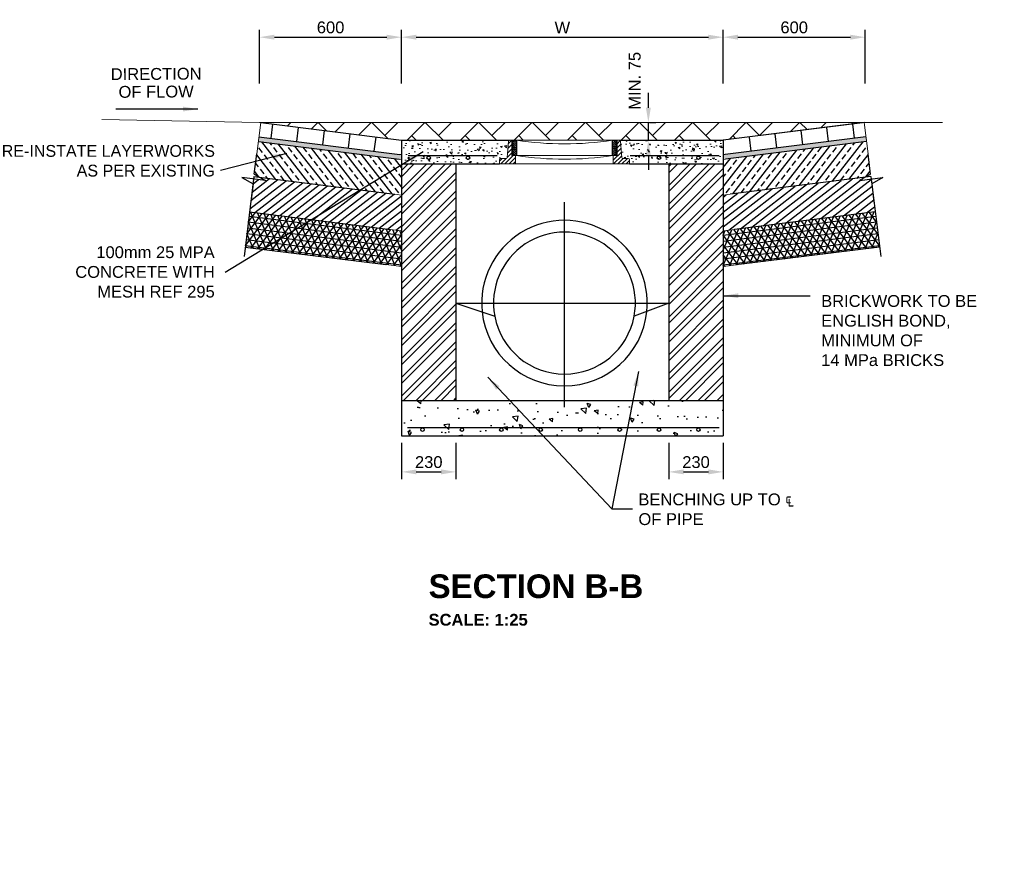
# Model space of a CAD drawing. Extents: x 76590 to 148436, y 2885688 to 2928336.
# Tile 6 of 17: x 77729 to 81892, y 2899516 to 2903104. Entities that reach past the tile are written whole.
import ezdxf
from ezdxf.enums import TextEntityAlignment as Align
from ezdxf.lldxf.tags import DXFTag

# ---------------------------------------------------------------- set-up
doc = ezdxf.new("R2010")
doc.units = 0
doc.header["$PDSIZE"] = 0.2
for name, color, linetype in [('CENTRE', 2, 'CENTER'), ('CONCRETE', 3, 'Continuous'), ('DIM1', 2, 'Continuous'), ('DIMENSIONS', 1, 'Continuous'), ('DIMS', 1, 'Continuous'), ('GRID', 7, 'Continuous'), ('HATCH', 7, 'Continuous'), ('layerworks', 1, 'Continuous'), ('PIPES', 1, 'Continuous'), ('REINFORCING', 3, 'Continuous'), ('SW Pipes', 6, 'Continuous'), ('T25', 2, 'Continuous'), ('T50', 6, 'Continuous'), ('xref', 252, 'Continuous')]:
    doc.layers.add(name, color=color, linetype=linetype)
doc.styles.add('ARIAL', font='arial.ttf')
doc.styles.add('Arial Bold', font='arialbd.ttf')
doc.styles.add('ROMANS', font='romans.shx', dxfattribs={"width": 0.8})
tags = doc.linetypes.add('CENTER', pattern=[2, 1.25, -0.25, 0.25, -0.25]).pattern_tags.tags
tags[10:11] = [DXFTag(74, 4), DXFTag(75, 0), DXFTag(340, '0'), DXFTag(46, 0.0), DXFTag(50, 0.0), DXFTag(44, 0.0), DXFTag(45, 0.0)]
tags[8:9] = [DXFTag(74, 4), DXFTag(75, 0), DXFTag(340, '0'), DXFTag(46, 0.0), DXFTag(50, 0.0), DXFTag(44, 0.0), DXFTag(45, 0.0)]
tags[6:7] = [DXFTag(74, 4), DXFTag(75, 0), DXFTag(340, '0'), DXFTag(46, 0.0), DXFTag(50, 0.0), DXFTag(44, 0.0), DXFTag(45, 0.0)]
tags[4:5] = [DXFTag(74, 4), DXFTag(75, 0), DXFTag(340, '0'), DXFTag(46, 0.0), DXFTag(50, 0.0), DXFTag(44, 0.0), DXFTag(45, 0.0)]
tags = doc.linetypes.add('DASHED2', pattern=[0.375, 0.25, -0.125]).pattern_tags.tags
tags[6:7] = [DXFTag(74, 4), DXFTag(75, 0), DXFTag(340, '0'), DXFTag(46, 0.0), DXFTag(50, 0.0), DXFTag(44, 0.0), DXFTag(45, 0.0)]
tags[4:5] = [DXFTag(74, 4), DXFTag(75, 0), DXFTag(340, '0'), DXFTag(46, 0.0), DXFTag(50, 0.0), DXFTag(44, 0.0), DXFTag(45, 0.0)]
tags = doc.linetypes.add('HIDDEN', pattern=[0.375, 0.25, -0.125]).pattern_tags.tags
tags[6:7] = [DXFTag(74, 4), DXFTag(75, 0), DXFTag(340, '0'), DXFTag(46, 0.0), DXFTag(50, 0.0), DXFTag(44, 0.0), DXFTag(45, 0.0)]
tags[4:5] = [DXFTag(74, 4), DXFTag(75, 0), DXFTag(340, '0'), DXFTag(46, 0.0), DXFTag(50, 0.0), DXFTag(44, 0.0), DXFTag(45, 0.0)]
doc.dimstyles.new('1-25', dxfattribs={"dimscale": 25, "dimtxt": 2, "dimasz": 2.5, "dimexe": 1.25, "dimexo": 0.625, "dimtad": 1, "dimdec": 0, "dimzin": 12, "dimtxsty": 'ROMANS', "dimcen": 2, "dimclrd": 1, "dimclre": 1, "dimclrt": 2, "dimadec": 0, "dimazin": 0, "dimtfac": 1, "dimtdec": 4, "dimtmove": 2, "dimatfit": 3, "dimfxl": 1, "dimtvp": 1, "dimtolj": 1, "dimtzin": 0, "dimlwd": -1, "dimarcsym": 0})
doc.dimstyles.new('1-25$7', dxfattribs={"dimscale": 25, "dimtxt": 2, "dimasz": 2.5, "dimexe": 1.25, "dimexo": 0.625, "dimtad": 0, "dimtih": 1, "dimtoh": 1, "dimdec": 0, "dimzin": 12, "dimtxsty": 'ROMANS', "dimcen": 2, "dimclrd": 1, "dimclre": 1, "dimclrt": 2, "dimadec": 0, "dimazin": 0, "dimtfac": 1, "dimtdec": 4, "dimtmove": 0, "dimatfit": 3, "dimfxl": 1, "dimtvp": 1, "dimtolj": 1, "dimtzin": 0, "dimlwd": -1, "dimarcsym": 0})

# ---------------------------------------------------------------- blocks, each defined once
blk = doc.blocks.new('*D21')
at = {"layer": 'Defpoints', "color": 0, "linetype": 'Continuous', "transparency": 16777216}
for p in [(79343.9, 2903030), (78743.9, 2902819), (79343.9, 2902819)]:
    blk.add_point(p, dxfattribs=at)
at = {"layer": 'DIMENSIONS', "color": 1, "linetype": 'Continuous', "lineweight": -2, "transparency": 16777216}
for p, q in [((78743.9, 2902834.6), (78743.9, 2903061.3)), ((79343.9, 2902834.6), (79343.9, 2903061.3))]:
    blk.add_line(p, q, dxfattribs=at)
at = {"layer": 'DIMENSIONS', "color": 1, "linetype": 'Continuous', "transparency": 16777216}
blk.add_line((78806.4, 2903030), (79281.4, 2903030), dxfattribs=at)
for points in [[(78806.4, 2903040.5), (78806.4, 2903019.6), (78743.9, 2903030)], [(79281.4, 2903040.5), (79281.4, 2903019.6), (79343.9, 2903030)]]:
    blk.add_solid(points, dxfattribs=at)
at = {"layer": 'DIMENSIONS', "color": 2, "linetype": 'Continuous', "lineweight": 18, "transparency": 16777216, "insert": (79043.9, 2903071.2), "char_height": 50, "attachment_point": 5, "style": 'ARIAL'}
blk.add_mtext('\\A1;600', dxfattribs=at)
blk = doc.blocks.new('*D22')
at = {"layer": 'Defpoints', "color": 0, "linetype": 'Continuous', "transparency": 16777216}
for p in [(80703.9, 2903030), (79343.9, 2902819), (80703.9, 2902834.6)]:
    blk.add_point(p, dxfattribs=at)
at = {"layer": 'DIMENSIONS', "color": 1, "linetype": 'Continuous', "lineweight": -2, "transparency": 16777216}
for p, q in [((79343.9, 2902834.6), (79343.9, 2903061.3)), ((80703.9, 2902850.2), (80703.9, 2903061.3))]:
    blk.add_line(p, q, dxfattribs=at)
at = {"layer": 'DIMENSIONS', "color": 1, "linetype": 'Continuous', "transparency": 16777216}
blk.add_line((79406.4, 2903030), (80641.4, 2903030), dxfattribs=at)
for points in [[(79406.4, 2903040.5), (79406.4, 2903019.6), (79343.9, 2903030)], [(80641.4, 2903040.5), (80641.4, 2903019.6), (80703.9, 2903030)]]:
    blk.add_solid(points, dxfattribs=at)
at = {"layer": 'DIMENSIONS', "color": 2, "linetype": 'Continuous', "lineweight": 18, "transparency": 16777216, "insert": (80023.9, 2903070.7), "char_height": 50, "attachment_point": 5, "style": 'ARIAL'}
blk.add_mtext('\\A1;W', dxfattribs=at)
blk = doc.blocks.new('*D23')
at = {"layer": 'Defpoints', "color": 0, "linetype": 'Continuous', "transparency": 16777216}
for p in [(81304.2, 2903030), (80703.9, 2902819), (81304.2, 2902819)]:
    blk.add_point(p, dxfattribs=at)
at = {"layer": 'DIMENSIONS', "color": 1, "linetype": 'Continuous', "lineweight": -2, "transparency": 16777216}
for p, q in [((80703.9, 2902834.6), (80703.9, 2903061.3)), ((81304.2, 2902834.6), (81304.2, 2903061.3))]:
    blk.add_line(p, q, dxfattribs=at)
at = {"layer": 'DIMENSIONS', "color": 1, "linetype": 'Continuous', "transparency": 16777216}
blk.add_line((80766.4, 2903030), (81241.7, 2903030), dxfattribs=at)
for points in [[(80766.4, 2903040.5), (80766.4, 2903019.6), (80703.9, 2903030)], [(81241.7, 2903040.5), (81241.7, 2903019.6), (81304.2, 2903030)]]:
    blk.add_solid(points, dxfattribs=at)
at = {"layer": 'DIMENSIONS', "color": 2, "linetype": 'Continuous', "lineweight": 18, "transparency": 16777216, "insert": (81004, 2903071.2), "char_height": 50, "attachment_point": 5, "style": 'ARIAL'}
blk.add_mtext('\\A1;600', dxfattribs=at)
blk = doc.blocks.new('*D24')
at = {"layer": 'Defpoints', "color": 0, "linetype": 'Continuous', "transparency": 16777216}
for p in [(80376.5, 2902669.1), (80387.4, 2902669.1), (80376.5, 2902594.1)]:
    blk.add_point(p, dxfattribs=at)
at = {"layer": 'DIMENSIONS', "color": 1, "linetype": 'Continuous', "transparency": 16777216}
for p, q in [((80387.4, 2902731.6), (80387.4, 2902794.1)), ((80387.4, 2902594.1), (80387.4, 2902669.1)), ((80387.4, 2902531.6), (80387.4, 2902469.1))]:
    blk.add_line(p, q, dxfattribs=at)
at = {"layer": 'DIMENSIONS', "color": 1, "linetype": 'Continuous', "lineweight": -2, "transparency": 16777216}
for p, q in [((80392.1, 2902669.1), (80418.6, 2902669.1)), ((80392.1, 2902594.1), (80418.6, 2902594.1))]:
    blk.add_line(p, q, dxfattribs=at)
at = {"layer": 'DIMENSIONS', "color": 1, "linetype": 'Continuous', "transparency": 16777216}
for points in [[(80377, 2902731.6), (80397.8, 2902731.6), (80387.4, 2902669.1)], [(80377, 2902531.6), (80397.8, 2902531.6), (80387.4, 2902594.1)]]:
    blk.add_solid(points, dxfattribs=at)
at = {"layer": 'DIMENSIONS', "color": 2, "linetype": 'Continuous', "lineweight": 18, "transparency": 16777216, "insert": (80330, 2902845.5), "char_height": 50, "attachment_point": 5, "rotation": 90, "style": 'ARIAL'}
blk.add_mtext('\\A1;MIN. 75', dxfattribs=at)
blk = doc.blocks.new('*D25')
at = {"layer": 'Defpoints', "color": 0, "linetype": 'Continuous', "transparency": 16777216}
for p in [(80473.9, 2901330), (80703.9, 2901330), (80703.9, 2901192)]:
    blk.add_point(p, dxfattribs=at)
at = {"layer": 'DIMENSIONS', "color": 1, "linetype": 'Continuous', "lineweight": -2, "transparency": 16777216}
for p, q in [((80473.9, 2901314.4), (80473.9, 2901160.7)), ((80703.9, 2901314.4), (80703.9, 2901160.7))]:
    blk.add_line(p, q, dxfattribs=at)
at = {"layer": 'DIMENSIONS', "color": 1, "linetype": 'Continuous', "transparency": 16777216}
blk.add_line((80536.4, 2901192), (80641.4, 2901192), dxfattribs=at)
for points in [[(80536.4, 2901202.4), (80536.4, 2901181.6), (80473.9, 2901192)], [(80641.4, 2901202.4), (80641.4, 2901181.6), (80703.9, 2901192)]]:
    blk.add_solid(points, dxfattribs=at)
at = {"layer": 'DIMENSIONS', "color": 2, "linetype": 'Continuous', "lineweight": 18, "transparency": 16777216, "insert": (80588.9, 2901233.1), "char_height": 50, "attachment_point": 5, "style": 'ARIAL'}
blk.add_mtext('\\A1;230', dxfattribs=at)
blk = doc.blocks.new('*D26')
at = {"layer": 'Defpoints', "color": 0, "linetype": 'Continuous', "transparency": 16777216}
for p in [(79343.9, 2901330), (79573.9, 2901330), (79573.9, 2901192)]:
    blk.add_point(p, dxfattribs=at)
at = {"layer": 'DIMENSIONS', "color": 1, "linetype": 'Continuous', "lineweight": -2, "transparency": 16777216}
for p, q in [((79343.9, 2901314.4), (79343.9, 2901160.7)), ((79573.9, 2901314.4), (79573.9, 2901160.7))]:
    blk.add_line(p, q, dxfattribs=at)
at = {"layer": 'DIMENSIONS', "color": 1, "linetype": 'Continuous', "transparency": 16777216}
blk.add_line((79406.4, 2901192), (79511.4, 2901192), dxfattribs=at)
for points in [[(79406.4, 2901202.4), (79406.4, 2901181.6), (79343.9, 2901192)], [(79511.4, 2901202.4), (79511.4, 2901181.6), (79573.9, 2901192)]]:
    blk.add_solid(points, dxfattribs=at)
at = {"layer": 'DIMENSIONS', "color": 2, "linetype": 'Continuous', "lineweight": 18, "transparency": 16777216, "insert": (79458.9, 2901233.1), "char_height": 50, "attachment_point": 5, "style": 'ARIAL'}
blk.add_mtext('\\A1;230', dxfattribs=at)
blk = doc.blocks.new('break')
at = {"color": 1}
for p, q in [((0, 2), (0, 10.74)), ((5, 0), (-5, 0)), ((-5, 0), (0, -2)), ((0, 2), (5, 0)), ((0, -2), (0, -9.81))]:
    blk.add_line(p, q, dxfattribs=at)

msp = doc.modelspace()

# ---------------------------------------------------------------- hatches: boundary and pattern name
at = {"layer": 'HATCH', "linetype": 'Continuous', "lineweight": 18}
h = msp.add_hatch(dxfattribs=at)
h.set_pattern_fill('AR-HBONE', color=8, scale=20, style=0)
h.set_pattern_definition([(45, (118871.39, 2913248.54), (9e-15, 113.13708), [240, -80]), (135, (118927.96, 2913305.11), (9e-15, 113.13708), [240, -80])])
h.paths.add_polyline_path([(81297.3, 2902669.1), (78737, 2902669.1), (79337, 2902594.1), (79793.7, 2902594.1), (80258, 2902594.1), (80697.3, 2902594.1)])
h.paths.add_polyline_path([(84552.2, 2902784.9), (82291.1, 2902784.9), (82886.5, 2902710.4), (83427.9, 2902710.4), (83432.8, 2902710.4), (83432.8, 2902645.4), (83437.8, 2902645.4), (83437.8, 2902710.4), (83452.8, 2902710.4), (84054.8, 2902710.4), (84069.8, 2902710.4), (84069.8, 2902645.4), (84074.8, 2902645.4), (84074.8, 2902710.4), (84079.6, 2902710.4), (83956.5, 2902710.4)])
h.paths.add_polyline_path([(81297.3, 2899031), (80630.8, 2899031), (79420.8, 2899031), (78737, 2899031), (79337, 2898431), (80697.3, 2898431)])
h.paths.add_polyline_path([(81297.3, 2899031), (80697.3, 2898431), (80697.3, 2898237.3), (81297.3, 2898237.3), (81297.3, 2898521)])
h.paths.add_polyline_path([(81297.3, 2898237.3), (80697.3, 2898237.3), (80697.3, 2898187.8), (81297.3, 2898187.4)])
h.paths.add_polyline_path([(81297.3, 2898187.4), (80697.3, 2898187.8), (80697.3, 2897587.3), (81297.3, 2897587.3)])
h.paths.add_polyline_path([(81297.3, 2897587.3), (80697.3, 2897587.3), (80697.3, 2897537.3), (81297.3, 2897537.3)])
h.paths.add_polyline_path([(81297.3, 2897537.3), (80697.3, 2897537.3), (80697.3, 2897361), (81297.3, 2896761), (81297.3, 2897271)])
h.paths.add_polyline_path([(80697.3, 2897361), (79337, 2897361), (78737, 2896761), (79420.8, 2896761), (80630.8, 2896761), (81297.3, 2896761)])
h.paths.add_polyline_path([(79337, 2897361), (79337, 2897537.2), (78737, 2897537), (78737, 2896761)])
h.paths.add_polyline_path([(79337, 2897587.2), (78737, 2897587), (78737, 2897537), (79337, 2897537.2)])
h.paths.add_polyline_path([(79337, 2898190.3), (78737, 2898191.5), (78737, 2897587), (79337, 2897587.2)])
h.paths.add_polyline_path([(79337, 2898237.3), (78737, 2898237.3), (78737, 2898191.5), (79337, 2898190.3)])
h.paths.add_polyline_path([(78737, 2899031), (78737, 2898521), (78737, 2898237.3), (79337, 2898237.3), (79337, 2898431)])
h.paths.add_polyline_path([(80087, 2898674.1), (80087, 2898937.2), (80012, 2898937.2), (80012, 2898674.1)], flags=16)
h.paths.add_polyline_path([(79964, 2898680.8), (79964, 2898929.6), (79889, 2898929.6), (79889, 2898680.8)], flags=16)
h.paths.add_polyline_path([(80087, 2896854.7), (80087, 2897117.7), (80012, 2897117.7), (80012, 2896854.7)], flags=16)
h.paths.add_polyline_path([(79964, 2896861.3), (79964, 2897110.1), (79889, 2897110.1), (79889, 2896861.3)], flags=16)
at = {"layer": 'HATCH'}
h = msp.add_hatch(dxfattribs=at)
h.set_pattern_fill('AR-SAND', color=8, scale=5, angle=352.875, style=0)
h.set_pattern_definition([(30.37498365, (219447.9206, 11054.82), (0.882430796, 9.598789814), [0, -7.6, 0, -8.5, 0, -8.125]), (0.37498365, (219447.92, 11054.82), (10.53077205, 12.90419661), [0, -4.1, 0, -6.85, 0, -2.625]), (320.37498365, (219441.818, 11055.583), (15.453979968, -1.903232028), [0, -2.5, 0, -9, 0, -11.75]), (310.37498365, (219441.818, 11055.583), (15.4588759, 2.49016965), [0, -1.25, 0, -5.9, 0, -6.75])])
h.paths.add_polyline_path([(78741, 2902609), (78738.5, 2902589.2), (79333.9, 2902514.8), (79343.9, 2902513.5), (79343.9, 2902533.7), (79336.4, 2902534.6)])
h = msp.add_hatch(dxfattribs=at)
h.set_pattern_fill('AR-SAND', color=8, scale=5, angle=352.875, style=0)
h.set_pattern_definition([(149.62501635, (-59399.883, 11054.82), (-0.882430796, 9.598789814), [0, -7.6, 0, -8.5, 0, -8.125]), (179.62501635, (-59399.883, 11054.82), (-10.53077205, 12.90419661), [0, -4.1, 0, -6.85, 0, -2.625]), (219.62501635, (-59393.781, 11055.583), (-15.453979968, -1.903232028), [0, -2.5, 0, -9, 0, -11.75]), (229.62501635, (-59393.781, 11055.583), (-15.4588759, 2.49016965), [0, -1.25, 0, -5.9, 0, -6.75])])
h.paths.add_polyline_path([(81307, 2902609), (81309.6, 2902589.2), (80714.1, 2902514.8), (80704.2, 2902513.5), (80704.2, 2902533.7), (80711.6, 2902534.6)])
h = msp.add_hatch(dxfattribs=at)
h.set_pattern_fill('ANSI33', color=8, scale=200, angle=82.875, style=0)
h.set_pattern_definition([(127.8749837, (219147.92, 10904.82), (-39.4676109, -30.6970307), []), (127.8749837, (219152.306, 10939.9), (-39.4676109, -30.6970307), [25, -12.5])])
h.paths.add_polyline_path([(79343.9, 2902494.1), (79343.9, 2902513.5), (79333.9, 2902514.8), (78738.5, 2902589.2), (78731.9, 2902537), (78721.2, 2902450.3), (78744.9, 2902437.2), (79315.3, 2902365.9), (79343.9, 2902362.3)])
at = {"layer": 'HATCH', "linetype": 'Continuous', "lineweight": 18}
h = msp.add_hatch(dxfattribs=at)
h.set_pattern_fill('AR-CONC', color=8, scale=0.4, angle=90, style=0)
h.set_pattern_definition([(140, (79691.934, 2902549.15), (6.3756, 72.874), [7.62, -83.82]), (85, (79691.934, 2902549.15), (-76.423, -14.0974), [6.096, -67.056]), (190.4514, (79692.465, 2902555.225), (-70.047, 58.7765), [6.476, -71.236]), (136.184, (79671.61, 2902549.15), (16.817, 108.432), [11.43, -125.73]), (186.636, (79673.02, 2902558.19), (-98.97, 94.962), [9.714, -106.854]), (81.184, (79671.61, 2902549.15), (-98.97, 94.962), [9.144, -100.584]), (111, (79676.694, 2902559.31), (40.906, 60.6458), [7.62, -83.82]), (56, (79676.694, 2902559.31), (-73.675, 24.721), [6.096, -67.056]), (161.4514, (79680.1, 2902564.366), (-32.769, 85.3666), [6.476, -71.236]), (127.5, (79691.934, 2902549.153), (-33.822, 1.23544), [0, -66.2432, 0, -68.072, 0, -67.31]), (97.5, (79691.934, 2902549.153), (-40.0722, 26.7279), [0, -38.8112, 0, -64.7192, 0, -25.654]), (57.5, (79691.934, 2902526.496), (2.2915, 54.23624), [0, -25.4, 0, -79.248, 0, -105.156]), (47.5, (79691.934, 2902516.336), (-10.1706, 59.2517), [0, -33.02, 0, -52.6288, 0, -74.676])])
h.paths.add_polyline_path([(79795.5, 2902589.5, -0.395569), (79800.5, 2902594.1), (79343.9, 2902594.1), (79343.9, 2902494.1), (79757.7, 2902494.1), (79757.7, 2902512.1, -0.414214), (79762.7, 2902517.1), (79785.3, 2902517.1, 0.387902), (79790.3, 2902521.7)])
h.paths.add_polyline_path([(80703.9, 2902594.1), (80264.9, 2902594.1, -0.395569), (80269.9, 2902589.5), (80275.1, 2902521.7, 0.387902), (80280.1, 2902517.1), (80302.7, 2902517.1, -0.414214), (80307.7, 2902512.1), (80307.7, 2902494.1), (80703.9, 2902494.1)])
h = msp.add_hatch(dxfattribs=at)
h.set_pattern_fill('ANSI31', color=1, scale=100, style=0)
h.set_pattern_definition([(45, (106005.912, 2914081.897), (-8.838835, 8.838835), [])])
h.paths.add_polyline_path([(80307.7, 2902512.1, 0.414214), (80302.7, 2902517.1), (80280.1, 2902517.1, -0.395569), (80275.1, 2902521.8), (80269.9, 2902589.6, 0.387902), (80264.9, 2902594.1), (80255.2, 2902594.1), (80255.2, 2902529.1), (80239.2, 2902529.1), (80239.2, 2902494.1), (80307.7, 2902494.1)])
h.paths.add_polyline_path([(79826.2, 2902529.1), (79810.2, 2902529.1), (79810.2, 2902594.1), (79800.5, 2902594.1, 0.387902), (79795.6, 2902589.6), (79790.3, 2902521.8, -0.395569), (79785.3, 2902517.1), (79762.7, 2902517.1, 0.414214), (79757.7, 2902512.1), (79757.7, 2902494.1), (79826.2, 2902494.1)])
h = msp.add_hatch(dxfattribs=at)
h.set_pattern_fill('ANSI31', color=8, scale=50, angle=90, style=0)
h.set_pattern_definition([(135, (106005.912, 2914081.8967), (-4.4194174, -4.4194174), [])])
h.paths.add_polyline_path([(80250.2, 2902594.1), (80235.2, 2902594.1), (80235.2, 2902529.1), (80241.2, 2902529.1), (80250.2, 2902529.1)])
h.paths.add_polyline_path([(79830.2, 2902594.1), (79815.2, 2902594.1), (79815.2, 2902529.1), (79830.2, 2902529.1)])
at = {"layer": 'HATCH'}
h = msp.add_hatch(dxfattribs=at)
h.set_pattern_fill('ANSI33', color=8, scale=200, angle=82.875, style=0)
h.set_pattern_definition([(52.1250163, (-59099.883, 10904.82), (39.4676109, -30.6970307), []), (52.1250163, (-59104.27, 10939.9), (39.4676109, -30.6970307), [25, -12.5])])
h.paths.add_polyline_path([(80704.2, 2902494.1), (80704.2, 2902513.5), (80714.1, 2902514.8), (81309.6, 2902589.2), (81316.1, 2902537), (81326.9, 2902450.3), (81303.2, 2902437.2), (80732.7, 2902365.9), (80704.2, 2902362.3)])
h = msp.add_hatch(dxfattribs=at)
h.set_pattern_fill('ANSI32', color=8, scale=150, style=0)
h.set_pattern_definition([(45, (60432.96, 2897556.56), (-39.77476, 39.77476), []), (45, (60459.475, 2897556.56), (-39.77476, 39.77476), [])])
h.paths.add_polyline_path([(79573.9, 2902494.1), (79343.9, 2902494.1), (79343.9, 2901494.1), (79573.9, 2901494.1), (79573.9, 2901905.8)])
h = msp.add_hatch(dxfattribs=at)
h.set_pattern_fill('ANSI32', color=8, scale=150, style=0)
h.set_pattern_definition([(45, (60432.96, 2897556.56), (-39.77476, 39.77476), []), (45, (60459.476, 2897556.56), (-39.77476, 39.77476), [])])
h.paths.add_polyline_path([(80703.9, 2902494.1), (80473.9, 2902494.1), (80473.9, 2901905.8), (80473.9, 2901494.1), (80703.9, 2901494.1), (80703.9, 2901905.8)])
h = msp.add_hatch(dxfattribs=at)
h.set_pattern_fill('ANSI31', color=8, scale=200, angle=352.875, style=0)
h.set_pattern_definition([(37.8749837, (219047.92, 10804.82), (-15.34851534, 19.73380543), [])])
h.paths.add_polyline_path([(79343.9, 2902362.3), (79315.3, 2902365.9), (78744.9, 2902437.2), (78768.4, 2902424.3), (78718.7, 2902430.4), (78701.4, 2902291.5), (79296.7, 2902217.1), (79343.9, 2902211.2)])
h = msp.add_hatch(dxfattribs=at)
h.set_pattern_fill('ANSI31', color=8, scale=200, angle=352.875, style=0)
h.set_pattern_definition([(37.8749837, (219030.544, 10804.917), (-15.34851534, 19.73380543), [])])
h.paths.add_polyline_path([(80704.2, 2902362.4), (80732.7, 2902366), (81303.2, 2902437.3), (81279.7, 2902424.4), (81329.3, 2902430.5), (81346.7, 2902291.6), (80751.3, 2902217.2), (80704.2, 2902211.3)])
h = msp.add_hatch(dxfattribs=at)
h.set_pattern_fill('NET3', color=8, scale=200, angle=352.875, style=0)
h.set_pattern_definition([(352.8749837, (218897.92, 10654.82), (3.10086836, 24.80694692), []), (52.8749837, (218897.92, 10654.82), (-19.93301204, 15.08890424), []), (112.8749837, (218897.92, 10654.82), (-23.0338804, -9.71804268), [])])
h.paths.add_polyline_path([(79343.9, 2902211.2), (79296.7, 2902217.1), (78701.4, 2902291.5), (78682.8, 2902142.6), (79278.1, 2902068.2), (79343.9, 2902060)])
h = msp.add_hatch(dxfattribs=at)
h.set_pattern_fill('NET3', color=8, scale=200, angle=352.875, style=0)
h.set_pattern_definition([(187.1250163, (-58849.883, 10654.82), (-3.10086836, 24.80694692), []), (127.1250163, (-58849.883, 10654.82), (19.93301204, 15.08890424), []), (67.1250163, (-58849.883, 10654.82), (23.0338804, -9.71804268), [])])
h.paths.add_polyline_path([(80704.2, 2902211.2), (80751.3, 2902217.1), (81346.7, 2902291.5), (81365.3, 2902142.6), (80769.9, 2902068.2), (80704.2, 2902060)])
h = msp.add_hatch(dxfattribs=at)
h.set_pattern_fill('AR-CONC', color=256, scale=25, style=0)
h.paths.add_polyline_path([(79684.7, 2901868.2), (79573.9, 2901905.8), (79573.9, 2901494.1), (80032.7, 2901494.1), (80032.7, 2901555.8, -0.383083)])
h.paths.add_polyline_path([(79737.9, 2901850.2), (79684.7, 2901868.2, 0.383083), (80032.7, 2901555.8), (80032.7, 2901605.8, -0.360677)], flags=17)
h.paths.add_polyline_path([(80380.8, 2901869.3, 0.000861), (80380.9, 2901870.5), (80327.5, 2901850.2, -0.360677), (80032.7, 2901605.8), (80032.7, 2901555.8, 0.383962)], flags=17)
h.paths.add_polyline_path([(80473.9, 2901905.8), (80380.9, 2901870.5, -0.000861), (80380.8, 2901869.3, -0.383962), (80032.7, 2901555.8), (80032.7, 2901494.1), (80473.9, 2901494.1)])
at = {"layer": 'SW Pipes'}
h = msp.add_hatch(dxfattribs=at)
h.set_pattern_fill('AR-CONC', color=8, angle=90)
h.set_pattern_definition([(140, (80173.2, 2901438.28), (15.94, 182.185), [19.05, -209.55]), (85, (80173.2, 2901438.28), (-191.057, -35.243), [15.24, -167.64]), (190.451, (80174.53, 2901453.46), (-175.118, 146.94), [16.19, -178.09]), (136.184, (80122.4, 2901438.28), (42.04, 271.08), [28.575, -314.325]), (186.636, (80125.9, 2901460.87), (-247.43, 237.4), [24.285, -267.136]), (81.184, (80122.4, 2901438.28), (-247.43, 237.4), [22.86, -251.46]), (111, (80135.1, 2901463.68), (102.265, 151.614), [19.05, -209.55]), (56, (80135.1, 2901463.68), (-184.19, 61.8), [15.24, -167.64]), (161.451, (80143.62, 2901476.31), (-81.923, 213.416), [16.19, -178.09]), (127.5, (80173.2, 2901438.28), (-84.555, 3.0886), [0, -165.608, 0, -170.18, 0, -168.275]), (97.5, (80173.2, 2901438.28), (-100.181, 66.82), [0, -97.028, 0, -161.798, 0, -64.135]), (57.5, (80173.2, 2901381.636), (5.729, 135.5906), [0, -63.5, 0, -198.12, 0, -262.89]), (47.5, (80173.2, 2901356.24), (-25.426, 148.13), [0, -82.55, 0, -131.572, 0, -186.69])])
h.paths.add_polyline_path([(80703.9, 2901494.1), (79343.9, 2901494.1), (79343.9, 2901344.1), (80703.9, 2901344.1)])
h.paths.add_polyline_path([(79606.5, 2901370.3, -1), (79591.9, 2901370.3, -1)], flags=16)
h.paths.add_polyline_path([(79773.1, 2901370.3, -1), (79758.5, 2901370.3, -1)], flags=16)
h.paths.add_polyline_path([(79439.8, 2901370.3, -1), (79425.2, 2901370.3, -1)], flags=16)
h.paths.add_polyline_path([(79939.8, 2901370.3, -1), (79925.2, 2901370.3, -1)], flags=16)
h.paths.add_polyline_path([(80106.4, 2901370.3, -1), (80091.8, 2901370.3, -1)], flags=16)
h.paths.add_polyline_path([(80273.1, 2901370.3, -1), (80258.5, 2901370.3, -1)], flags=16)
h.paths.add_polyline_path([(80439.7, 2901370.3, -1), (80425.1, 2901370.3, -1)], flags=16)
h.paths.add_polyline_path([(80606.4, 2901370.3, -1), (80591.8, 2901370.3, -1)], flags=16)

# ---------------------------------------------------------------- linework, layer by layer
at = {"layer": 'CENTRE', "color": 8}
for p, q in [((80032.7, 2901466.3), (80032.7, 2902333.1)), ((79573.9, 2901905.8), (80473.9, 2901905.8))]:
    msp.add_line(p, q, dxfattribs=at)
at = {"layer": 'CONCRETE', "color": 2}
for p, q in [((79343.9, 2902594.1), (79343.9, 2902494.1)), ((79343.9, 2902594.1), (79800.5, 2902594.1)), ((80264.9, 2902594.1), (80703.9, 2902594.1)), ((80703.9, 2902594.1), (80703.9, 2902494.1)), ((79343.9, 2902494.1), (79757.7, 2902494.1)), ((80307.7, 2902494.1), (80703.9, 2902494.1)), ((79573.9, 2901905.8), (79737.9, 2901850.2)), ((79573.9, 2901905.8), (79573.9, 2901494.1)), ((80473.9, 2901905.8), (80327.5, 2901850.2)), ((80473.9, 2901905.8), (80473.9, 2901494.1)), ((79343.9, 2901494.1), (79343.9, 2901344.1)), ((79343.9, 2901494.1), (80703.9, 2901494.1)), ((80703.9, 2901494.1), (80703.9, 2901344.1)), ((79343.9, 2901344.1), (80703.9, 2901344.1))]:
    msp.add_line(p, q, dxfattribs=at)
at = {"layer": 'CONCRETE', "color": 1}
for p, q in [((79343.9, 2902494.1), (79343.9, 2901494.1)), ((79573.9, 2902494.1), (79573.9, 2901905.8)), ((80473.9, 2902494.1), (80473.9, 2901905.8)), ((80703.9, 2902494.1), (80703.9, 2901905.8)), ((80703.9, 2901905.8), (80703.9, 2901494.1))]:
    msp.add_line(p, q, dxfattribs=at)
at = {"layer": 'CONCRETE', "color": 2}
msp.add_arc((80032.7, 2901905.8), 300, 190.6672, 349.3328, dxfattribs=at)
at = {"layer": 'DIM1'}
for p, q in [((78798.1, 2902662.4), (78790.7, 2902602.8)), ((78907.3, 2902648.7), (78899.8, 2902589.2)), ((81140.8, 2902648.7), (81148.2, 2902589.2)), ((81249.9, 2902662.4), (81257.4, 2902602.8)), ((79016.4, 2902635.1), (79009, 2902575.5)), ((79125.6, 2902621.4), (79118.1, 2902561.9)), ((79234.7, 2902607.8), (79227.3, 2902548.2)), ((80813.3, 2902607.8), (80820.8, 2902548.2)), ((80922.5, 2902621.4), (80929.9, 2902561.9)), ((81031.6, 2902635.1), (81039.1, 2902575.5))]:
    msp.add_line(p, q, dxfattribs=at)
at = {"layer": 'DIMS', "linetype": 'Continuous', "lineweight": 18}
for p, q in [((78731.9, 2902537), (78748.5, 2902668.6)), ((81316.1, 2902537), (81299.5, 2902668.6)), ((79343.9, 2902513.5), (79333.9, 2902514.8)), ((79343.9, 2902533.7), (79336.4, 2902534.6)), ((80704.2, 2902533.7), (80711.6, 2902534.6)), ((80704.2, 2902513.5), (80714.1, 2902514.8)), ((79343.9, 2902362.3), (79315.3, 2902365.9)), ((80704.2, 2902362.3), (80732.7, 2902365.9)), ((79343.9, 2902211.2), (79296.7, 2902217.1)), ((80704.2, 2902211.2), (80751.3, 2902217.1)), ((79343.9, 2902060), (79278.1, 2902068.2)), ((80704.2, 2902060), (80769.9, 2902068.2))]:
    msp.add_line(p, q, dxfattribs=at)
for centre in [(80032.7, 2903953.5), (80032.7, 2903888.5)]:
    msp.add_arc(centre, 1374.4, 261.5272, 278.4728, dxfattribs=at)
at = {"layer": 'GRID', "color": 1, "linetype": 'Continuous', "lineweight": 18}
for p, q in [((78743.9, 2902669.1), (78077, 2902682.4)), ((81304.2, 2902669.1), (78743.9, 2902669.1)), ((81304.2, 2902669.1), (81630.7, 2902669.1))]:
    msp.add_line(p, q, dxfattribs=at)
at = {"layer": 'GRID', "linetype": 'Continuous', "lineweight": 18}
for p, q in [((79343.9, 2902594.1), (78743.9, 2902669.1)), ((80704.2, 2902594.1), (81304.2, 2902669.1)), ((80704.2, 2902594.1), (81304.2, 2902669.1)), ((80307.7, 2902494.1), (80307.7, 2902494.1))]:
    msp.add_line(p, q, dxfattribs=at)
at = {"layer": 'GRID', "color": 3, "linetype": 'Continuous', "lineweight": 18}
for p, q in [((79790.3, 2902521.7), (79795.6, 2902589.6)), ((79810.2, 2902529.1), (79810.2, 2902594.1)), ((80255.2, 2902529.1), (80255.2, 2902594.1)), ((80275.1, 2902521.7), (80269.9, 2902589.6)), ((79762.7, 2902517.1), (79785.3, 2902517.1)), ((79830.2, 2902529.1), (79810.2, 2902529.1)), ((79826.2, 2902494.1), (79826.2, 2902529.1)), ((80237.2, 2902529.1), (80255.2, 2902529.1)), ((80239.2, 2902494.1), (80239.2, 2902529.1)), ((80302.7, 2902517.1), (80280.1, 2902517.1)), ((79757.7, 2902494.1), (79757.7, 2902512.1)), ((79757.7, 2902494.1), (80307.7, 2902494.1)), ((80307.7, 2902494.1), (80307.7, 2902512.1))]:
    msp.add_line(p, q, dxfattribs=at)
at = {"layer": 'GRID', "color": 1, "linetype": 'DASHED2', "lineweight": 18, "ltscale": 50}
for p, q in [((80264.9, 2902594.1), (79800.5, 2902594.1)), ((79830.2, 2902529.1), (80241.2, 2902529.1))]:
    msp.add_line(p, q, dxfattribs=at)
at = {"layer": 'GRID', "color": 2, "linetype": 'Continuous', "lineweight": 18}
for p, q in [((79815.2, 2902529.1), (79815.2, 2902594.1)), ((79830.2, 2902529.1), (79830.2, 2902594.1)), ((80235.2, 2902529.1), (80235.2, 2902594.1)), ((80250.2, 2902529.1), (80250.2, 2902594.1))]:
    msp.add_line(p, q, dxfattribs=at)
at = {"layer": 'GRID', "color": 3, "linetype": 'Continuous', "lineweight": 18}
for centre, start, end in [((79800.5, 2902589.1), 90, 174.8056), ((80264.9, 2902589.1), 5.1944, 90), ((79762.7, 2902512.1), 90, 180), ((79785.3, 2902522.1), 270, 354.8056), ((80280.1, 2902522.1), 185.1944, 270), ((80302.7, 2902512.1), 0, 90)]:
    msp.add_arc(centre, 5, start, end, dxfattribs=at)
at = {"layer": 'layerworks', "color": 1}
for p, q in [((78748.5, 2902668.6), (79343.9, 2902594.1)), ((81299.5, 2902668.6), (80704.2, 2902594.1)), ((78741.1, 2902609), (79336.4, 2902534.6)), ((81307, 2902609), (80711.6, 2902534.6)), ((78738.6, 2902589.2), (79333.9, 2902514.8)), ((81309.5, 2902589.2), (80714.1, 2902514.8)), ((78720, 2902440.3), (78677.8, 2902102.5)), ((78720, 2902440.3), (79315.3, 2902365.9)), ((81328.1, 2902440.3), (80732.7, 2902365.9)), ((81328.1, 2902440.3), (81370.3, 2902102.5)), ((78701.4, 2902291.5), (79296.7, 2902217.1)), ((81346.7, 2902291.5), (80751.3, 2902217.1)), ((78682.8, 2902142.7), (79278.1, 2902068.2)), ((81365.3, 2902142.7), (80769.9, 2902068.2))]:
    msp.add_line(p, q, dxfattribs=at)
at = {"layer": 'PIPES'}
for radius, start, end in [(350, 354.0197, 185.9803), (300, 349.3328, 190.6672)]:
    msp.add_arc((80032.7, 2901905.8), radius, start, end, dxfattribs=at)
at = {"layer": 'PIPES', "linetype": 'HIDDEN'}
msp.add_arc((80032.7, 2901905.8), 350, 185.9803, 354.0197, dxfattribs=at)
at = {"layer": 'REINFORCING'}
for p, q in [((79371.3, 2902529.4), (79748.2, 2902529.4)), ((80310.4, 2902529.4), (80687.4, 2902529.4)), ((79368.4, 2901379.4), (80687.4, 2901379.4))]:
    msp.add_line(p, q, dxfattribs=at)
for centre in [(79458.5, 2902520.3), (79625.1, 2902520.3), (80432.4, 2902520.3), (80599.1, 2902520.3), (79432.5, 2901370.3), (79599.2, 2901370.3), (79765.8, 2901370.3), (79932.5, 2901370.3), (80099.1, 2901370.3), (80265.8, 2901370.3), (80432.4, 2901370.3), (80599.1, 2901370.3)]:
    msp.add_circle(centre, 7.3, dxfattribs=at)
at = {"layer": 'SW Pipes', "color": 2}
for points in [[(79815.2, 2902594.1), (79830.2, 2902594.1), (79830.2, 2902529.1), (79815.2, 2902529.1)], [(80235.2, 2902594.1), (80250.2, 2902594.1), (80250.2, 2902529.1), (80235.2, 2902529.1)]]:
    msp.add_lwpolyline(points, close=True, dxfattribs=at)

# ---------------------------------------------------------------- block references
at = {"layer": 'xref'}
for p, xscale, yscale, zscale, rotation in [((78718.7, 2902430.4), 9.999999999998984, 9.999999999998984, 9.999999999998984, 352.962318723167), ((81329.3, 2902430.4), -9.99999999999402, 10.00000000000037, 10, 7.037681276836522)]:
    msp.add_blockref('break', p, dxfattribs=dict(at, xscale=xscale, yscale=yscale, zscale=zscale, rotation=rotation))

# ---------------------------------------------------------------- texts
at = {"layer": 'DIMENSIONS', "color": 2, "style": 'ARIAL'}
for s, p in [('DIRECTION', (78306.5, 2902849.8)), ('OF FLOW', (78306.5, 2902774.7))]:
    msp.add_text(s, height=50, rotation=0.3641, dxfattribs=at).set_placement(p, align=Align.CENTER)
at = {"layer": 'DIMENSIONS', "color": 2, "insert": (80345.4, 2901033.6), "char_height": 50, "width": 678.571, "attachment_point": 4, "style": 'ARIAL'}
msp.add_mtext('BENCHING UP TO ℄ OF PIPE', dxfattribs=at)
at = {"layer": 'T25', "color": 2, "char_height": 50, "width": 1725.92, "style": 'ARIAL'}
for s, insert, attachment_point in [('\\pxqr;{\\C7;RE-INSTATE LAYERWORKS \\PAS PER EXISTING}', (76829.1, 2902574.2), 1), ('\\A1;\\pxqr;100mm 25 MPA\\PCONCRETE WITH\\PMESH REF 295', (78554.1, 2902145.9), 3), ('BRICKWORK TO BE \\PENGLISH BOND,\\PMINIMUM OF \\P14 MPa BRICKS', (81118, 2901939.7), 1)]:
    msp.add_mtext(s, dxfattribs=dict(at, insert=insert, attachment_point=attachment_point))
at = {"layer": 'T50', "color": 6, "insert": (80858.5, 2900758.5), "char_height": 100, "width": 2800.721, "attachment_point": 2, "style": 'Arial Bold'}
msp.add_mtext('\\pxql;SECTION B-B\\P{\\A1;\\H0.5x;\\C3;SCALE: 1:25}', dxfattribs=at)

# ---------------------------------------------------------------- dimensions: what is measured, and where the dimension line sits
at = {"layer": 'DIMENSIONS', "linetype": 'Continuous', "lineweight": 18}
for base, p1, p2, picture, middle in [((79343.9, 2903030), (78743.9, 2902819), (79343.9, 2902819), '*D21', (79043.9, 2903071.2)), ((81304.2, 2903030), (80703.9, 2902819), (81304.2, 2902819), '*D23', (81004, 2903071.2)), ((79573.9, 2901192), (79343.9, 2901330), (79573.9, 2901330), '*D26', (79458.9, 2901233.1)), ((80703.9, 2901192), (80473.9, 2901330), (80703.9, 2901330), '*D25', (80588.9, 2901233.1))]:
    dim = msp.add_linear_dim(base=base, p1=p1, p2=p2, dimstyle='1-25', override={"dimtxsty": 'ARIAL'}, dxfattribs=at)
    dim.commit()
    dim.dimension.update_dxf_attribs({"geometry": picture, "text_midpoint": middle})
dim = msp.add_linear_dim(base=(80703.9, 2903030), p1=(79343.9, 2902819), p2=(80703.9, 2902834.6), text='W', dimstyle='1-25', override={"dimtxsty": 'ARIAL'}, dxfattribs=at)
dim.commit()
dim.dimension.update_dxf_attribs({"geometry": '*D22', "text_midpoint": (80023.9, 2903070.7)})
dim = msp.add_linear_dim(base=(80387.4, 2902669.1), p1=(80376.5, 2902594.1), p2=(80376.5, 2902669.1), angle=90, text='MIN. 75', dimstyle='1-25', override={"dimtxsty": 'ARIAL'}, dxfattribs=at)
dim.commit()
dim.dimension.update_dxf_attribs({"geometry": '*D24', "text_midpoint": (80330, 2902845.5), "dimtype": 160})

# ---------------------------------------------------------------- leaders
for points in [[(78482.8, 2902726.1), (78135.4, 2902726.1)], [(78858.7, 2902538.1), (78578.6, 2902466.3)], [(79434.7, 2902545.6), (78598.3, 2902034.8)], [(80704.9, 2901936.9), (81071.5, 2901936.9)], [(80346.2, 2901616.4), (80233.1, 2901035.9)], [(79708.4, 2901592.3), (80233.1, 2901035.9), (80320.4, 2901035.9)]]:
    msp.add_leader(points, dimstyle='1-25$7', override={"dimtad": 1, "dimtih": 0, "dimtoh": 0, "dimtmove": 2}, dxfattribs=at)

doc.saveas('drawing.dxf')
